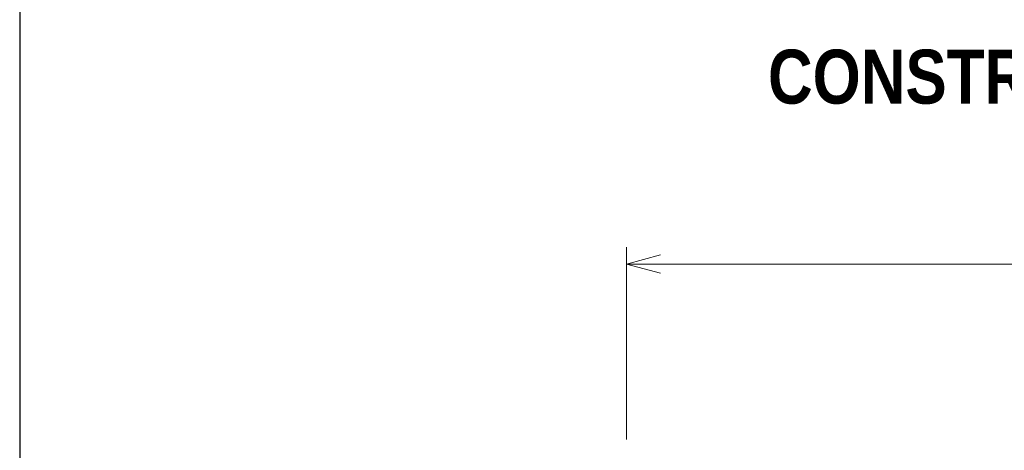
# Model space of a CAD drawing. Header units: millimetres. Extents: x 0 to 30, y 0 to 35.5.
# Tile 166 of 256: x 4 to 8.6, y 15.4 to 17.4. Entities that reach past the tile are written whole.
import ezdxf

# ---------------------------------------------------------------- set-up
doc = ezdxf.new("R2010")
doc.units = ezdxf.units.MM
doc.linetypes.add('DASHED2', pattern=[9.525, 6.35, -3.175])
doc.layers.add('TEXTO', color=7, linetype='DASHED2', lineweight=0)
doc.styles.add('Erika', font='techl___.ttf', dxfattribs={"height": 0.25})

# ---------------------------------------------------------------- blocks, each defined once
blk = doc.blocks.new('1')
at = {"layer": 'TEXTO'}
for p, q in [((6.8053, 15.432), (6.8053, 16.3231)), ((6.8053, 15.432), (6.8053, 16.3231)), ((6.9632, 16.2865), (6.8053, 16.2441)), ((6.8053, 16.2441), (6.9632, 16.2018)), ((6.8053, 16.2441), (22.1813, 16.2441))]:
    blk.add_line(p, q, dxfattribs=at)
at = {"layer": 'TEXTO', "linetype": 'ByBlock', "lineweight": 0, "insert": (12.0724, 17.2368), "char_height": 0.25, "attachment_point": 3, "style": 'Erika'}
blk.add_mtext('{\\fTechnicLite|b1|i0|c2|p2;CONSTRUPANEL ESTRUCTURAL}', dxfattribs=at)

msp = doc.modelspace()

# ---------------------------------------------------------------- linework, layer by layer
at = {"color": 254, "true_color": 0xe3e3e3}
msp.add_lwpolyline([(3.9982, 3.6527), (25.5882, 3.6527), (25.5882, 31.5927), (3.9982, 31.5927)], close=True, dxfattribs=at)

# ---------------------------------------------------------------- block references
msp.add_blockref('1', (0, 0))

doc.saveas('drawing.dxf')
